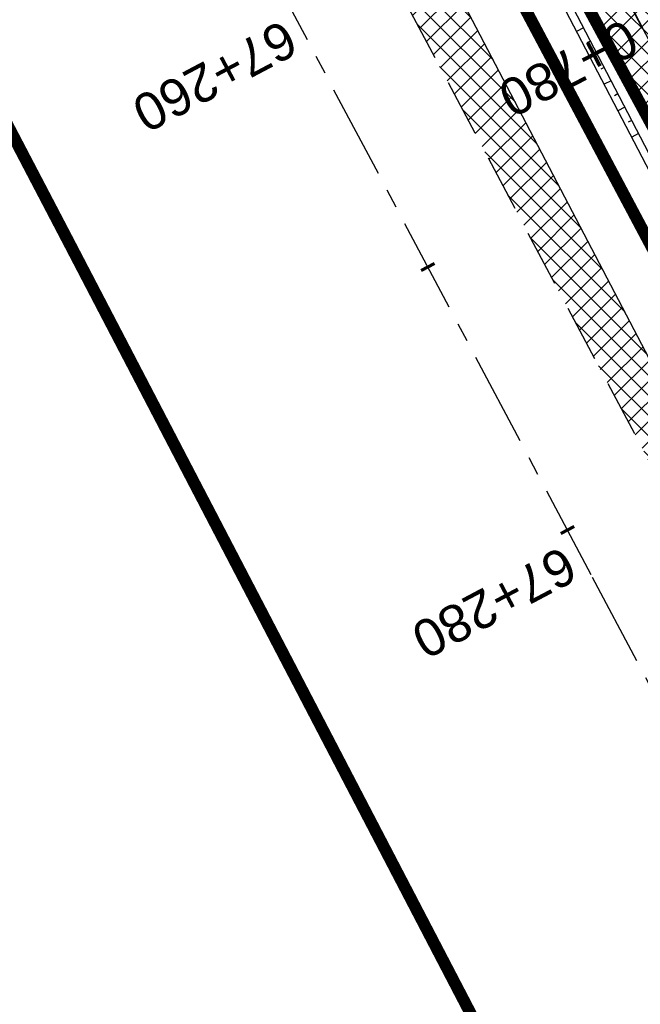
# Model space of a CAD drawing. Header units: metres. Extents: x 7529682 to 7533751, y 5721195 to 5727842.
# Tile 145 of 179: x 7530061 to 7530081, y 5727074 to 5727107. Entities that reach past the tile are written whole.
import ezdxf

# ---------------------------------------------------------------- set-up
doc = ezdxf.new("R2010")
doc.units = ezdxf.units.M
for name, pattern in [('817-dzialki-09-05-04$0$HIDDEN', [0.375, 0.25, -0.125]), ('ACAD_ISO05W100', [33, 24, -3, 0, -3, 0, -3]), ('CENTER', [50.800000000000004, 31.75, -6.35, 6.35, -6.35]), ('CENTER2', [28.575000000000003, 19.05, -3.175, 3.175, -3.175]), ('HIDDEN', [9.524999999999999, 6.35, -3.175])]:
    doc.linetypes.add(name, pattern=pattern)
for name, color, linetype in [('C-DROGI-SYTUACJA', 7, 'Continuous'), ('C-DROGI-SYTUACJA-ETYKIETY', 7, 'Continuous'), ('D-hatch-pobocza', 131, 'Continuous'), ('D-pobocza', 60, 'Continuous'), ('D-rowy', 160, 'Continuous'), ('D-skarpa', 2, 'Continuous'), ('D-skarpa-kreskowanie', 2, 'Continuous')]:
    doc.layers.add(name, color=color, linetype=linetype)
doc.layers.add('D-hatch-ciag-pieszo-rowerowy', color=7, linetype='Continuous', lineweight=13, true_color=0xff9f80)
doc.layers.add('D-LR-etap-III', color=7, linetype='817-dzialki-09-05-04$0$HIDDEN', lineweight=50, true_color=0x00008f)
for name, color, linetype, lineweight in [('D-krawędzie', 3, 'Continuous', 30), ('D-obrzeża', 2, 'Continuous', 30), ('D-oś', 10, 'CENTER', 30), ('D-pas-drogowy', 7, 'ACAD_ISO05W100', 50)]:
    doc.layers.add(name, color=color, linetype=linetype, lineweight=lineweight)
doc.styles.get("Standard").update_dxf_attribs({"font": 'arial.ttf'})
pattern_1 = [(45, (0, 0), (-0.3367596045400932, 0.3367596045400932), []), (135, (0, 0), (-0.3367596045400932, -0.3367596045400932), [])]

# ---------------------------------------------------------------- blocks, each defined once
blk = doc.blocks.new('AeccTickLine')
at = {"color": 0, "linetype": 'ByBlock', "lineweight": -2}
blk.add_line((0, 1), (-3.673819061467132e-16, -1), dxfattribs=at)

msp = doc.modelspace()

# ---------------------------------------------------------------- hatches: boundary and pattern name
at = {"layer": 'D-hatch-ciag-pieszo-rowerowy'}
h = msp.add_hatch(dxfattribs=at)
h.set_pattern_fill('ANSI37', color=256, scale=0.15, style=0)
h.set_pattern_definition(pattern_1)
h.paths.add_polyline_path([(7530087.678862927, 5727092.355615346), (7530089.82643199, 5727093.64472505), (7530088.918086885, 5727095.394145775), (7530067.691098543, 5727136.189728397), (7530050.056161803, 5727169.469378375), (7530031.715691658, 5727204.15672467), (7530016.02393302, 5727233.701768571), (7529998.202331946, 5727267.633669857), (7529996.200073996, 5727266.069395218), (7530013.813315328, 5727232.534205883), (7530029.506689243, 5727202.986120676), (7530047.847139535, 5727168.298814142), (7530065.47768309, 5727135.027454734), (7530086.699342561, 5727094.242115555)])
at = {"layer": 'D-hatch-pobocza'}
h = msp.add_hatch(dxfattribs=at)
h.set_pattern_fill('ANSI37', color=256, scale=0.15, style=0)
h.set_pattern_definition(pattern_1)
h.paths.add_polyline_path([(7530033.2, 5727187.89), (7530019.74, 5727212.96), (7530009.309999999, 5727233.03), (7529993.271317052, 5727263.708224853), (7529991.73786403, 5727262.451863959), (7530006.701701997, 5727234.141132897), (7530044.198460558, 5727163.133456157), (7530082.890091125, 5727090.20043586), (7530088.410620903, 5727079.7730674), (7530090.482093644, 5727079.127608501), (7530082.53, 5727094.32), (7530071.3, 5727115.82), (7530059.019999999, 5727138.69), (7530045.92, 5727163.31)])

# ---------------------------------------------------------------- linework, layer by layer
at = {"layer": 'C-DROGI-SYTUACJA', "color": 10, "linetype": 'CENTER2', "lineweight": 35, "ltscale": 0.2}
msp.add_lwpolyline([(7529994.784814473, 5727271.452278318), (7530014.918624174, 5727233.117987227), (7530030.611190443, 5727203.571422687), (7530048.95165067, 5727168.884096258), (7530066.58439081, 5727135.608591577), (7530088.791572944, 5727092.929201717), (7530119.442360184, 5727037.047053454), (7530133.979593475, 5727010.093640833), (7530160.01702296, 5726961.449550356), (7530183.786607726, 5726917.332915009), (7530204.666096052, 5726877.528243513), (7530227.908566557, 5726832.904262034), (7530259.102442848, 5726774.825526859, 0.06358496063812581), (7530264.988877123, 5726766.578101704), (7530268.469625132, 5726762.818326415, -0.06508397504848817), (7530272.968742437, 5726756.474687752), (7530281.4242284, 5726740.503672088, -0.06508397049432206)], format="xyb", dxfattribs=at)
at = {"layer": 'D-krawędzie', "linetype": 'HIDDEN', "ltscale": 0.3}
msp.add_lwpolyline([(7529737.464618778, 5727743.315650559), (7529742.212649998, 5727734.301517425), (7529762.326041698, 5727696.273621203), (7529777.784920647, 5727667.006134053), (7529799.321516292, 5727626.300085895), (7529822.193292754, 5727583.155579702), (7529846.923978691, 5727536.347271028), (7529864.751945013, 5727502.662709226), (7529900.458527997, 5727434.964956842), (7529935.352393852, 5727369.308325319), (7529971.475882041, 5727300.786382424), (7530006.701701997, 5727234.141132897), (7530044.198460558, 5727163.133456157), (7530082.890091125, 5727090.20043586), (7530098.687472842, 5727060.36179238), (7530131.997785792, 5726997.210008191), (7530163.821737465, 5726937.096607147), (7530204.081352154, 5726861.012519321), (7530247.819962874, 5726778.438272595), (7530252.219999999, 5726770.26), (7530259.735272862, 5726756.89951491), (7530263.781713, 5726749.286762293), (7530270.196482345, 5726737.095956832)], dxfattribs=at)
at = {"layer": 'D-LR-etap-III', "ltscale": 10, "flags": 128}
msp.add_lwpolyline([(7531750.474471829, 5723895.103125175, 0.4, 0.4, 0), (7531750.505, 5723895.13, 0.4, 0.4, 0), (7531682.71, 5724022.92, 0.4, 0.4, 0), (7531619.177023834, 5724147.203692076, 0.4, 0.4, 0), (7531592.308960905, 5724198.48863389, 0.4, 0.4, 0), (7531553.263875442, 5724272.918564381, 0.4, 0.4, 0), (7531504.019999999, 5724366.79, 0.4, 0.4, 0), (7531482.09, 5724407.62, 0.4, 0.4, 0), (7531412.350402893, 5724541.182759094, 0.4, 0.4, 0), (7531388.463669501, 5724586.929768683, 0.4, 0.4, 0), (7531345.12, 5724669.94, 0.4, 0.4, 0), (7531127.66, 5725081.67, 0.4, 0.4, 0), (7531059.253139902, 5725211.040795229, 0.4, 0.4, 0), (7531008.007244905, 5725307.953830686, 0.4, 0.4, 0), (7530964.181635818, 5725390.835555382, 0.4, 0.4, 0), (7530914.557354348, 5725484.683561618, 0.4, 0.4, 0), (7530865.243241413, 5725577.493975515, 0.4, 0.4, 0), (7530840.085257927, 5725624.058651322, 0.4, 0.4, 0), (7530802.559525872, 5725694.924584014, 0.4, 0.4, 0), (7530755.54, 5725787.51, 0.4, 0.4, 0), (7530708.717810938, 5725876.303221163, 0.4, 0.4, 0), (7530695.12, 5725902.09, 0.4, 0.4, 0), (7530642.91397006, 5726001.07839487, 0.4, 0.4, 0), (7530634.934723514, 5726016.146615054, 0.4, 0.4, 0), (7530610.820000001, 5726061.929999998, 0.4, 0.4, 0), (7530610.820000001, 5726061.929999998, 0.4, 0.4, 0), (7530607.21, 5726063.51, 0.4, 0.4, 0), (7530597.42, 5726080.68, 0.4, 0.4, 0), (7530591.16, 5726088.44, 0.4, 0.4, 0), (7530581.28, 5726107.21, 0.4, 0.4, 0), (7530571.29, 5726130.56, 0.4, 0.4, 0), (7530549.554994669, 5726171.527317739, 0.4, 0.4, 0), (7530531.014309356, 5726206.473807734, 0.4, 0.4, 0), (7530516.461208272, 5726236.016618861, 0.4, 0.4, 0), (7530500.798929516, 5726266.141265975, 0.4, 0.4, 0), (7530491.349999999, 5726283.94, 0.4, 0.4, 0), (7530482.4, 5726303.41, 0.4, 0.4, 0), (7530482.4, 5726303.41, 0.4, 0.4, 0), (7530450.41, 5726357.28, 0.4, 0.4, 0), (7530397.759396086, 5726458.499907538, 0.4, 0.4, 0), (7530334.707815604, 5726583.664702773, 0.4, 0.4, 0), (7530303.939274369, 5726645.167943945, 0.4, 0.4, 0), (7530300.509779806, 5726651.777515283, 0.4, 0.4, 0), (7530289.213532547, 5726671.966724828, 0.4, 0.4, 0), (7530281.54, 5726685.57, 0.4, 0.4, 0), (7530261.37085633, 5726724.163374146, 0.4, 0.4, 0), (7530254.03, 5726738.21, 0.4, 0.4, 0), (7530197.219999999, 5726845.06, 0.4, 0.4, 0), (7530194.71, 5726849.15, 0.4, 0.4, 0), (7530195.92, 5726850.75, 0.4, 0.4, 0), (7530170.546669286, 5726892.961489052, 0.4, 0.4, 0), (7530143.174718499, 5726945.065838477, 0.4, 0.4, 0), (7530105.059999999, 5727018.32, 0.4, 0.4, 0), (7530100.059999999, 5727027.16, 0.4, 0.4, 0), (7530062.318670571, 5727099.625398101, 0.4, 0.4, 0), (7530015.378537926, 5727189.420463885, 0.4, 0.4, 0), (7529983.207960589, 5727250.206596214, 0.4, 0.4, 0), (7529953.284293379, 5727306.74720398, 0.4, 0.4, 0), (7529900.67053443, 5727406.15903814, 0.4, 0.4, 0), (7529890.630239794, 5727425.131178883, 0.4, 0.4, 0), (7529875.155383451, 5727454.426350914, 0.4, 0.4, 0), (7529857.560096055, 5727487.787346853, 0.4, 0.4, 0), (7529835.194401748, 5727530.19312405, 0.4, 0.4, 0), (7529811.740544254, 5727574.662079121, 0.4, 0.4, 0), (7529792.101859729, 5727611.922638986, 0.4, 0.4, 0), (7529768.066117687, 5727657.469613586, 0.4, 0.4, 0), (7529755.210566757, 5727682.131373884, 0.4, 0.4, 0), (7529753.309999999, 5727681.13, 0.4, 0.4, 0), (7529739.21, 5727707.77, 0.4, 0.4, 0), (7529735.394745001, 5727711.251990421, 0.4, 0.4, 0), (7529725.42, 5727730.2, 0.4, 0.4, 0), (7529723.55, 5727729.88, 0.4, 0.4, 0), (7529695.566668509, 5727782.932080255, 0.4, 0.4, 0), (7529717.67971874, 5727794.024357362, 0.4, 0.4, 0), (7529736.274870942, 5727758.647400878, 0.4, 0.4, 0), (7529736.274870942, 5727758.647400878, 0.4, 0.4, 0), (7529744.511003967, 5727750.406106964, 0.4, 0.4, 0), (7529744.511003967, 5727750.406106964, 0.4, 0.4, 0), (7529750.282568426, 5727738.549848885, 0.4, 0.4, 0), (7529777.108510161, 5727687.569424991, 0.4, 0.4, 0), (7529796.51537536, 5727651.329932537, 0.4, 0.4, 0), (7529814.937945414, 5727616.793170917, 0.4, 0.4, 0), (7529839.006722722, 5727572.303976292, 0.4, 0.4, 0), (7529860.617626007, 5727532.509108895, 0.4, 0.4, 0), (7529882.348967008, 5727491.504261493, 0.4, 0.4, 0), (7529904.865139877, 5727449.096370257, 0.4, 0.4, 0), (7529920.747384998, 5727418.884773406, 0.4, 0.4, 0), (7529946.676504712, 5727368.547487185, 0.4, 0.4, 0), (7529972.024701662, 5727320.573310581, 0.4, 0.4, 0), (7529987.740014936, 5727290.153392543, 0.4, 0.4, 0), (7529996.497385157, 5727273.661630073, 0.4, 0.4, 0), (7530017.541471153, 5727234.202689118, 0.4, 0.4, 0), (7530033.053657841, 5727204.864166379, 0.4, 0.4, 0), (7530051.622983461, 5727170.222745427, 0.4, 0.4, 0), (7530069.276612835, 5727137.015751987, 0.4, 0.4, 0), (7530089.385386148, 5727097.533639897, 0.4, 0.4, 0), (7530109.712512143, 5727060.746615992, 0.4, 0.4, 0), (7530136.769722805, 5727011.640131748, 0.4, 0.4, 0), (7530162.446686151, 5726962.743777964, 0.4, 0.4, 0), (7530187.674104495, 5726916.992101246, 0.4, 0.4, 0), (7530207.820739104, 5726879.335323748, 0.4, 0.4, 0), (7530230.625609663, 5726834.518686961, 0.4, 0.4, 0), (7530262.288093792, 5726776.61832811, 0.4, 0.4, 0), (7530277.509672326, 5726760.213143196, 0.4, 0.4, 0), (7530286.036865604, 5726744.106684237, 0.4, 0.4, 0), (7530288.097472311, 5726735.884066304, 0.4, 0.4, 0), (7530290.393870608, 5726725.046963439, 0.4, 0.4, 0), (7530296.17664807, 5726713.582980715, 0.4, 0.4, 0), (7530302.726195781, 5726701.18226779, 0.4, 0.4, 0), (7530325.685047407, 5726657.466383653, 0.4, 0.4, 0), (7530343.243978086, 5726623.648592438, 0.4, 0.4, 0), (7530360.229820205, 5726591.746871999, 0.4, 0.4, 0), (7530383.20855044, 5726548.059469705, 0.4, 0.4, 0), (7530406.017875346, 5726503.605514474, 0.4, 0.4, 0), (7530427.464919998, 5726462.620289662, 0.4, 0.4, 0), (7530447.9278544, 5726424.388014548, 0.4, 0.4, 0), (7530471.126878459, 5726379.920667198, 0.4, 0.4, 0), (7530490.501003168, 5726343.033350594, 0.4, 0.4, 0), (7530509.499458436, 5726306.733076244, 0.4, 0.4, 0), (7530529.890269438, 5726267.244072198, 0.4, 0.4, 0), (7530543.852446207, 5726238.990319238, 0.4, 0.4, 0), (7530554.808897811, 5726218.943990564, 0.4, 0.4, 0), (7530559.027108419, 5726212.223286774, 0.4, 0.4, 0), (7530563.060988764, 5726206.409670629, 0.4, 0.4, 0), (7530566.93354971, 5726200.463543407, 0.4, 0.4, 0), (7530569.771022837, 5726194.901501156, 0.4, 0.4, 0), (7530571.47319415, 5726191.282350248, 0.4, 0.4, 0), (7530572.839142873, 5726188.024533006, 0.4, 0.4, 0), (7530575.295071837, 5726182.034664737, 0.4, 0.4, 0), (7530579.736851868, 5726173.306070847, 0.4, 0.4, 0), (7530583.3, 5726167.41, 0.4, 0.4, 0), (7530593.4, 5726163.33, 0.4, 0.4, 0), (7530598.618375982, 5726155.264489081, 0.4, 0.4, 0), (7530608.258304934, 5726140.497132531, 0.4, 0.4, 0), (7530603.269999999, 5726136.83, 0.4, 0.4, 0), (7530606.53, 5726131.84, 0.4, 0.4, 0), (7530604.239057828, 5726124.21679044, 0.4, 0.4, 0), (7530605.847136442, 5726121.630127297, 0.4, 0.4, 0), (7530608.971611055, 5726116.164124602, 0.4, 0.4, 0), (7530618.114293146, 5726097.791111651, 0.4, 0.4, 0), (7530651.213125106, 5726034.959524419, 0.4, 0.4, 0), (7530670.243741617, 5725998.61095082, 0.4, 0.4, 0), (7530698.075474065, 5725945.952624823, 0.4, 0.4, 0), (7530716.505955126, 5725911.3051464, 0.4, 0.4, 0), (7530735.223454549, 5725875.667401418, 0.4, 0.4, 0), (7530752.504235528, 5725842.154920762, 0.4, 0.4, 0), (7530778.310652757, 5725793.501254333, 0.4, 0.4, 0), (7530797.499961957, 5725756.381811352, 0.4, 0.4, 0), (7530812.518974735, 5725728.28874362, 0.4, 0.4, 0), (7530820.039295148, 5725713.160404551, 0.4, 0.4, 0), (7530822.422446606, 5725710.193574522, 0.4, 0.4, 0), (7530833.154893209, 5725688.800634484, 0.4, 0.4, 0), (7530849.629354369, 5725656.158601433, 0.4, 0.4, 0), (7530867.98290276, 5725621.963939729, 0.4, 0.4, 0), (7530872.629809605, 5725612.88760475, 0.4, 0.4, 0), (7530880.354488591, 5725597.594500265, 0.4, 0.4, 0), (7530883.839446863, 5725593.389159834, 0.4, 0.4, 0), (7530891.782113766, 5725587.763349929, 0.4, 0.4, 0), (7530895.038670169, 5725584.280746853, 0.4, 0.4, 0), (7530897.033644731, 5725580.941110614, 0.4, 0.4, 0), (7530900.951646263, 5725579.945856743, 0.4, 0.4, 0), (7530904.80970798, 5725571.977328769, 0.4, 0.4, 0), (7530903.682362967, 5725568.566434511, 0.4, 0.4, 0), (7530908.900614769, 5725558.844845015, 0.4, 0.4, 0), (7530910.252030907, 5725545.671606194, 0.4, 0.4, 0), (7530912.872986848, 5725538.645543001, 0.4, 0.4, 0), (7530945.278171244, 5725478.464284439, 0.4, 0.4, 0), (7530959.692318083, 5725450.24628822, 0.4, 0.4, 0), (7531002.82670893, 5725368.192370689, 0.4, 0.4, 0), (7531044.703532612, 5725290.314293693, 0.4, 0.4, 0), (7531064.098839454, 5725253.212562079, 0.4, 0.4, 0), (7531083.010253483, 5725216.677517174, 0.4, 0.4, 0), (7531113.013137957, 5725158.465613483, 0.4, 0.4, 0), (7531137.364304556, 5725113.07076138, 0.4, 0.4, 0), (7531150.830830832, 5725086.711759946, 0.4, 0.4, 0), (7531159.745663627, 5725076.640848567, 0.4, 0.4, 0), (7531166.309999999, 5725074.58, 0.4, 0.4, 0), (7531172.29, 5725062.58, 0.4, 0.4, 0), (7531170.589828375, 5725055.605912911, 0.4, 0.4, 0), (7531173.732823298, 5725044.080706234, 0.4, 0.4, 0), (7531215.342008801, 5724964.859648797, 0.4, 0.4, 0), (7531238.054496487, 5724921.684649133, 0.4, 0.4, 0), (7531262.389821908, 5724875.282876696, 0.4, 0.4, 0), (7531295.587160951, 5724811.265731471, 0.4, 0.4, 0), (7531348.487908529, 5724712.362812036, 0.4, 0.4, 0), (7531363.740817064, 5724682.68394264, 0.4, 0.4, 0), (7531366.986905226, 5724675.865317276, 0.4, 0.4, 0), (7531382.541261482, 5724646.110625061, 0.4, 0.4, 0), (7531401.299165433, 5724610.874551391, 0.4, 0.4, 0), (7531428.964837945, 5724558.862274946, 0.4, 0.4, 0), (7531449.111202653, 5724520.397801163, 0.4, 0.4, 0), (7531477.292992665, 5724465.831467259, 0.4, 0.4, 0), (7531500.996290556, 5724421.112506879, 0.4, 0.4, 0), (7531512.121834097, 5724400.549045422, 0.4, 0.4, 0), (7531513.78163794, 5724396.757451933, 0.4, 0.4, 0), (7531526.32, 5724379.39, 0.4, 0.4, 0), (7531566.783642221, 5724302.73628205, 0.4, 0.4, 0), (7531612.277141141, 5724225.610079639, 0.4, 0.4, 0), (7531620.492868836, 5724210.547642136, 0.4, 0.4, 0), (7531631.578040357, 5724196.257865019, 0.4, 0.4, 0), (7531653.484221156, 5724152.433527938, 0.4, 0.4, 0), (7531661.150970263, 5724128.493551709, 0.4, 0.4, 0), (7531673.881448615, 5724101.186377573, 0.4, 0.4, 0), (7531684.690667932, 5724081.184137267, 0.4, 0.4, 0), (7531699.212076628, 5724051.170357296, 0.4, 0.4, 0), (7531704.034088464, 5724040.583605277, 0.4, 0.4, 0), (7531704.034088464, 5724040.583605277, 0.4, 0.4, 0), (7531703.912935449, 5724037.170021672, 0.4, 0.4, 0), (7531736.419851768, 5723969.232086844, 0.4, 0.4, 0), (7531738.285051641, 5723967.699360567, 0.4, 0.4, 0), (7531742.180915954, 5723962.346428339, 0.4, 0.4, 0), (7531744.286141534, 5723958.615526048, 0.4, 0.4, 0), (7531755.393260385, 5723944.192617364, 0.4, 0.4, 0), (7531758.69, 5723936.76, 0.4, 0.4, 0), (7531780.08, 5723929.25, 0.4, 0.4, 0), (7531792.611989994, 5723906.337708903, 0.4, 0.4, 0), (7531792.611989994, 5723906.337708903, 0.4, 0.4, 0), (7531756.962094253, 5723883.055323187, 0.4, 0.4, 0), (7531750.46, 5723895.130000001, 0.4, 0.4, 0), (7531750.46, 5723895.130000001, 0, 0, 0)], format="xyseb", dxfattribs=at)
at = {"layer": 'D-obrzeża'}
msp.add_lwpolyline([(7530255.070830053, 5726779.690066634), (7530226.803596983, 5726832.319792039), (7530203.558300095, 5726876.949199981), (7530182.682878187, 5726916.746119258), (7530158.915773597, 5726960.858151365), (7530132.878471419, 5727009.502004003), (7530118.344271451, 5727036.449792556), (7530087.649834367, 5727092.411522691), (7530086.699342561, 5727094.242115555), (7530065.47768309, 5727135.027454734), (7530047.847139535, 5727168.298814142), (7530029.506689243, 5727202.986120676), (7530013.813315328, 5727232.534205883), (7529993.681375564, 5727270.864936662)], dxfattribs=at)
at = {"layer": 'D-oś', "ltscale": 0.1}
msp.add_lwpolyline([(7530260.687746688, 5726747.650478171), (7530256.664309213, 5726755.219954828), (7530249.153360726, 5726768.572752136), (7530244.732367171, 5726776.789976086), (7530200.987754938, 5726859.375553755), (7530160.728462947, 5726935.45903188), (7530128.903273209, 5726995.57477155), (7530095.592978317, 5727058.726521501), (7530079.798237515, 5727088.5601794), (7530041.105041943, 5727161.496149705), (7530003.607351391, 5727232.505591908), (7529968.380651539, 5727299.152506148), (7529932.259012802, 5727367.670940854), (7529897.365313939, 5727433.327258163), (7529861.65733063, 5727501.027665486), (7529843.82935013, 5727534.712256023), (7529819.099801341, 5727581.518412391), (7529796.227829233, 5727624.663290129), (7529774.690104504, 5727665.371474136), (7529759.232144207, 5727694.637223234), (7529739.11997146, 5727732.662816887), (7529700.238234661, 5727806.043346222)], dxfattribs=at)
at = {"layer": 'D-oś', "ltscale": 0.03}
msp.add_lwpolyline([(7529994.784814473, 5727271.452278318), (7530014.918624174, 5727233.117987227), (7530030.611190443, 5727203.571422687), (7530048.95165067, 5727168.884096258), (7530066.58439081, 5727135.608591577), (7530088.791572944, 5727092.929201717), (7530119.442360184, 5727037.047053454), (7530133.979593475, 5727010.093640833), (7530160.01702296, 5726961.449550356), (7530183.786607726, 5726917.332915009), (7530204.666096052, 5726877.528243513), (7530227.908566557, 5726832.904262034), (7530259.102442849, 5726774.825526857, 0.06358496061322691), (7530264.988877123, 5726766.578101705), (7530268.469625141, 5726762.818326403, -0.06508397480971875), (7530272.968742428, 5726756.474687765), (7530281.424228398, 5726740.503672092, -0.06508397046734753)], format="xyb", dxfattribs=at)
at = {"layer": 'D-pas-drogowy', "ltscale": 0.2, "flags": 128}
msp.add_lwpolyline([(7531633.018560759, 5724182.834272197, 0.4, 0.4, 0), (7531617.558899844, 5724211.608162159, 0.4, 0.4, 0), (7531566.783642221, 5724302.73628205, 0.4, 0.4, 0), (7531538.419082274, 5724356.469679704, 0.4, 0.4, 0), (7531526.32, 5724379.39, 0.4, 0.4, 0), (7531516.102085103, 5724393.607319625, 0.4, 0.4, 0.001485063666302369), (7531513.78037409, 5724396.837773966, 0.4, 0.4, 0), (7531501.87, 5724413.41, 0.4, 0.4, 0), (7531474.926107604, 5724464.507896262, 0.4, 0.4, 0), (7531446.200436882, 5724518.992313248, 0.4, 0.4, 0), (7531424.962185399, 5724559.262257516, 0.4, 0.4, 0), (7531398.444460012, 5724609.565801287, 0.4, 0.4, 0), (7531379.647455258, 5724645.216004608, 0.4, 0.4, 0), (7531365.23, 5724672.56, 0.4, 0.4, 0), (7531341.305752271, 5724717.915356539, 0.4, 0.4, 0), (7531312.899996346, 5724771.788898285, 0.4, 0.4, 0), (7531292.590923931, 5724810.306502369, 0.4, 0.4, 0), (7531259.391619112, 5724873.271351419, 0.4, 0.4, 0), (7531233.740401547, 5724921.922582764, 0.4, 0.4, 0), (7531203.072738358, 5724980.092044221, 0.4, 0.4, 0), (7531173.471398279, 5725036.225177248, 0.4, 0.4, 0), (7531168.269999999, 5725046.09, 0.4, 0.4, 0), (7531172.29, 5725062.58, 0.4, 0.4, 0), (7531166.309999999, 5725074.58, 0.4, 0.4, 0), (7531150.32, 5725079.6, 0.4, 0.4, 0), (7531141.5, 5725096.43, 0.4, 0.4, 0), (7531109.311735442, 5725157.814415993, 0.4, 0.4, 0), (7531086.641300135, 5725201.047918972, 0.4, 0.4, 0), (7531059.198258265, 5725253.383662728, 0.4, 0.4, 0), (7531028.206828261, 5725312.48946212, 0.4, 0.4, 0), (7530999.104694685, 5725367.990143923, 0.4, 0.4, 0), (7530956.247527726, 5725449.724815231, 0.4, 0.4, 0), (7530924.397774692, 5725510.463768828, 0.4, 0.4, 0), (7530897.509999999, 5725561.74, 0.4, 0.4, 0), (7530894.46, 5725566.14, 0.4, 0.4, 0), (7530892.16, 5725570.49, 0.4, 0.4, 0), (7530869.362688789, 5725613.307018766, 0.4, 0.4, 0), (7530861.693971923, 5725627.704613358, 0.4, 0.4, 0), (7530852.74, 5725644.52, 0.4, 0.4, 0), (7530831.509999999, 5725684.2, 0.4, 0.4, 0), (7530811.13, 5725722.52, 0.4, 0.4, 0), (7530792.3476413, 5725757.940652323, 0.4, 0.4, 0), (7530768.03, 5725803.8, 0.4, 0.4, 0), (7530748.768542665, 5725840.178507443, 0.4, 0.4, 0), (7530727.7, 5725879.97, 0.4, 0.4, 0), (7530712.0981582, 5725909.54523909, 0.4, 0.4, 0), (7530693.644105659, 5725944.645156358, 0.4, 0.4, 0), (7530665.702224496, 5725997.538976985, 0.4, 0.4, 0), (7530641.759999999, 5726042.88, 0.4, 0.4, 0), (7530616.5, 5726091.48, 0.4, 0.4, 0), (7530604.628439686, 5726114.319880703, 0.4, 0.4, -0.007762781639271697), (7530602.5, 5726118.43, 0.4, 0.4, 0), (7530603.992037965, 5726123.394821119, 0.4, 0.4, 0), (7530606.53, 5726131.84, 0.4, 0.4, 0), (7530603.269999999, 5726136.83, 0.4, 0.4, 0), (7530593.775620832, 5726151.368713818, 0.4, 0.4, 0), (7530590.202637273, 5726156.84001263, 0.4, 0.4, 0), (7530583.3, 5726167.41, 0.4, 0.4, 0), (7530580.578343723, 5726170.427567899, 0.4, 0.4, 0), (7530575.849999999, 5726175.67, 0.4, 0.4, 0), (7530569.009999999, 5726186.66, 0.4, 0.4, 0), (7530562.555322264, 5726199.189409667, 0.4, 0.4, 0), (7530555.67, 5726211.39, 0.4, 0.4, 0), (7530548.29, 5726224.23, 0.4, 0.4, 0), (7530540.58, 5726237.71, 0.4, 0.4, 0), (7530532.679999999, 5726252.65, 0.4, 0.4, 0), (7530524.059999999, 5726269.35, 0.4, 0.4, 0), (7530502.82, 5726309.91, 0.4, 0.4, 0), (7530488.83, 5726336.63, 0.4, 0.4, 0), (7530466.03, 5726380.16, 0.4, 0.4, 0), (7530438.469999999, 5726432.77, 0.4, 0.4, 0), (7530424.53, 5726459.09, 0.4, 0.4, 0), (7530401.63, 5726502.97, 0.4, 0.4, 0), (7530383.38, 5726538.06, 0.4, 0.4, 0), (7530353.969999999, 5726593.52, 0.4, 0.4, 0), (7530338.469999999, 5726622.74, 0.4, 0.4, 0), (7530322.009999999, 5726653.88, 0.4, 0.4, 0), (7530297.54, 5726700.33, 0.4, 0.4, 0), (7530287.38, 5726719.6, 0.4, 0.4, 0), (7530285.94993921, 5726722.315508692, 0.4, 0.4, 0), (7530280.259999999, 5726733.12, 0.4, 0.4, 0), (7530266.73, 5726758.74, 0.4, 0.4, 0), (7530260.42, 5726770.47, 0.4, 0.4, 0), (7530253.25, 5726783.82, 0.4, 0.4, 0), (7530244.95, 5726799.33, 0.4, 0.4, 0), (7530239.389999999, 5726808.49, 0.4, 0.4, 0), (7530238.29, 5726807.9, 0.4, 0.4, 0), (7530218.11, 5726850.67, 0.4, 0.4, 0), (7530175.906646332, 5726928.168028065, 0.4, 0.4, 0), (7530096.679999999, 5727076.15, 0.4, 0.4, 0), (7530094.679999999, 5727079.89, 0.4, 0.4, 0), (7530064.59693469, 5727135.522637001, 0.4, 0.4, 0), (7530046.730970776, 5727168.8921561, 0.4, 0.4, 0), (7530025.803045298, 5727208.461374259, 0.4, 0.4, 0), (7530012.846501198, 5727232.979315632, 0.4, 0.4, 0), (7529994.15, 5727268.45, 0.4, 0.4, 0), (7529981.670868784, 5727291.93018666, 0.4, 0.4, 0), (7529949.889999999, 5727351.73, 0.4, 0.4, 0), (7529924.75, 5727399.03, 0.4, 0.4, 0), (7529915.515824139, 5727417.099754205, 0.4, 0.4, 0), (7529885.83, 5727475.19, 0.4, 0.4, 0), (7529862.559999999, 5727519.97, 0.4, 0.4, 0), (7529852.984923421, 5727538.191086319, 0.4, 0.4, 0), (7529836.513084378, 5727569.51130111, 0.4, 0.4, 0), (7529815.36890814, 5727609.140983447, 0.4, 0.4, 0), (7529792.795203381, 5727651.247499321, 0.4, 0.4, 0), (7529774.199114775, 5727685.858348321, 0.4, 0.4, 0), (7529746.966026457, 5727736.059440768, 0.4, 0.4, 0), (7529733.92, 5727757.62, 0.4, 0.4, 0), (7529708.607472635, 5727806.388536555, 0.4, 0.4, 0), (7529688.491967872, 5727796.344621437, 0.4, 0.4, 0), (7529723.55, 5727729.88, 0.4, 0.4, 0), (7529725.42, 5727730.2, 0.4, 0.4, 0), (7529735.38, 5727711.28, 0.4, 0.4, 0), (7529739.21, 5727707.77, 0.4, 0.4, 0), (7529753.309999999, 5727681.13, 0.4, 0.4, 0), (7529755.178396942, 5727682.114424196, 0.4, 0.4, 0), (7529792.101859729, 5727611.922638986, 0.4, 0.4, 0), (7529811.740544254, 5727574.662079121, 0.4, 0.4, 0), (7529835.194401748, 5727530.19312405, 0.4, 0.4, 0), (7529857.560096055, 5727487.787346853, 0.4, 0.4, 0), (7529875.155383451, 5727454.426350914, 0.4, 0.4, 0), (7529890.630239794, 5727425.131178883, 0.4, 0.4, 0), (7529900.67053443, 5727406.15903814, 0.4, 0.4, 0), (7529953.284293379, 5727306.74720398, 0.4, 0.4, 0), (7529983.207960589, 5727250.206596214, 0.4, 0.4, 0), (7530015.378537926, 5727189.420463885, 0.4, 0.4, 0), (7530062.318670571, 5727099.625398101, 0.4, 0.4, 0), (7530100.059999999, 5727027.16, 0.4, 0.4, 0), (7530105.059999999, 5727018.32, 0.4, 0.4, 0), (7530143.174718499, 5726945.065838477, 0.4, 0.4, 0), (7530170.546669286, 5726892.961489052, 0.4, 0.4, 0), (7530195.92, 5726850.75, 0.4, 0.4, 0), (7530194.71, 5726849.15, 0.4, 0.4, 0), (7530197.219999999, 5726845.06, 0.4, 0.4, 0), (7530254.03, 5726738.21, 0.4, 0.4, 0), (7530261.37085633, 5726724.163374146, 0.4, 0.4, 0), (7530281.54, 5726685.57, 0.4, 0.4, 0), (7530289.213532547, 5726671.966724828, 0.4, 0.4, 0), (7530300.509779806, 5726651.777515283, 0.4, 0.4, 0), (7530303.939274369, 5726645.167943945, 0.4, 0.4, 0), (7530334.707815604, 5726583.664702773, 0.4, 0.4, 0), (7530397.759396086, 5726458.499907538, 0.4, 0.4, 0), (7530450.41, 5726357.28, 0.4, 0.4, 0), (7530482.4, 5726303.41, 0.4, 0.4, 0), (7530483.687990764, 5726301.003383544, 0.4, 0.4, 0), (7530491.349999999, 5726283.94, 0.4, 0.4, 0), (7530512.67, 5726243.78, 0.4, 0.4, 0), (7530529.429999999, 5726209.46, 0.4, 0.4, 0), (7530571.29, 5726130.56, 0.4, 0.4, 0), (7530581.28, 5726107.21, 0.4, 0.4, 0), (7530591.16, 5726088.44, 0.4, 0.4, 0), (7530597.42, 5726080.68, 0.4, 0.4, 0), (7530607.21, 5726063.51, 0.4, 0.4, 0), (7530610.820000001, 5726061.929999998, 0.4, 0.4, 0), (7530634.934723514, 5726016.146615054, 0.4, 0.4, 0), (7530642.91397006, 5726001.07839487, 0.4, 0.4, 0), (7530695.12, 5725902.09, 0.4, 0.4, 0), (7530708.717810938, 5725876.303221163, 0.4, 0.4, 0), (7530755.54, 5725787.51, 0.4, 0.4, 0), (7530802.559525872, 5725694.924584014, 0.4, 0.4, 0), (7530840.085257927, 5725624.058651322, 0.4, 0.4, 0), (7530865.243241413, 5725577.493975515, 0.4, 0.4, 0), (7530914.557354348, 5725484.683561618, 0.4, 0.4, 0), (7530964.181635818, 5725390.835555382, 0.4, 0.4, 0), (7531008.007244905, 5725307.953830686, 0.4, 0.4, 0), (7531059.253139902, 5725211.040795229, 0.4, 0.4, 0), (7531127.66, 5725081.67, 0.4, 0.4, 0), (7531345.12, 5724669.94, 0.4, 0.4, 0), (7531388.463669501, 5724586.929768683, 0.4, 0.4, 0), (7531412.350402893, 5724541.182759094, 0.4, 0.4, 0), (7531482.09, 5724407.62, 0.4, 0.4, 0), (7531504.019999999, 5724366.79, 0.4, 0.4, 0), (7531519.374444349, 5724337.520497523, 0.4, 0.4, 0), (7531563.748815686, 5724252.931583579, 0.4, 0.4, 0), (7531602.175111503, 5724179.681224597, 0.4, 0.4, 0), (7531619.177023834, 5724147.203692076, 0.4, 0.4, 0), (7531625.038493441, 5724135.63500206, 0.4, 0.4, 0), (7531656.796442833, 5724073.31633882, 0.4, 0.4, 0), (7531675.12, 5724037.36, 0.4, 0.4, 0), (7531682.71, 5724022.92, 0.4, 0.4, 0), (7531705.565196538, 5723979.810545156, 0.4, 0.4, 0), (7531736.605941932, 5723921.261514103, 0.4, 0.4, 0), (7531750.46, 5723895.130000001, 0.4, 0.4, 0), (7531740.769999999, 5723886.56, 0.4, 0.4, 0), (7531732.86, 5723885, 0.4, 0.4, 0), (7531722.179999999, 5723887.77, 0.4, 0.4, 0), (7531729.87, 5723862.17, 0.4, 0.4, 0), (7531742.92, 5723861.93, 0.4, 0.4, 0), (7531763.71, 5723859.52, 0.4, 0.4, 0), (7531768.42, 5723854.12, 0.4, 0.4, 0), (7531787.42, 5723817.97, 0.4, 0.4, 0), (7531795.57, 5723809.82, 0.4, 0.4, 0), (7531816.346897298, 5723819.850397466, 0.4, 0.4, 0), (7531816.346897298, 5723819.850397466, 0.4, 0.4, 0), (7531805.059999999, 5723843.23, 0.4, 0.4, 0), (7531803.61, 5723886.23, 0.4, 0.4, 0), (7531803.61, 5723886.23, 0.4, 0.4, 0), (7531780.08, 5723929.25, 0.4, 0.4, 0), (7531758.69, 5723936.76, 0.4, 0.4, 0), (7531749.3590272, 5723946.412126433, 0.4, 0.4, 0), (7531742.71, 5723953.29, 0.4, 0.4, 0), (7531735.177368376, 5723967.877529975, 0.4, 0.4, 0), (7531722.37, 5723992.68, 0.4, 0.4, 0), (7531705.041669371, 5724030.885563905, 0.4, 0.4, 0), (7531699.469999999, 5724043.17, 0.4, 0.4, 0), (7531692.69, 5724058.11, 0.4, 0.4, 0), (7531679.672010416, 5724084.016803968, 0.4, 0.4, 0), (7531674.55, 5724094.21, 0.4, 0.4, 0), (7531666.633166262, 5724114.002855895, 0.4, 0.4, 0), (7531649, 5724153.82, 0.4, 0.4, 0), (7531641.49, 5724149.34, 0.4, 0.4, 0), (7531626.04, 5724179.34, 0.4, 0.4, 0), (7531633.03, 5724182.84, 0, 0, 0)], format="xyseb", dxfattribs=at)
at = {"layer": 'D-pobocza'}
for points in [[(7529995.799622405, 5727265.75654029), (7530013.37119179, 5727232.300693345), (7530029.06488876, 5727202.751999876), (7530047.405122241, 5727168.065103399), (7530065.034999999, 5727134.795000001), (7530087.248009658, 5727092.104411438), (7530117.905035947, 5727036.210888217), (7530132.438022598, 5727009.265349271), (7530158.475273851, 5726960.621591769), (7530182.241386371, 5726916.511400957), (7530203.115181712, 5726876.717582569), (7530214.729929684, 5726854.418046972)], [(7530090.482093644, 5727079.127608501), (7530082.53, 5727094.32), (7530071.3, 5727115.82), (7530059.019999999, 5727138.69), (7530045.92, 5727163.31), (7530033.2, 5727187.89), (7530019.74, 5727212.96), (7530009.309999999, 5727233.03), (7529993.271317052, 5727263.708224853)]]:
    msp.add_lwpolyline(points, dxfattribs=at)
at = {"layer": 'D-rowy', "linetype": 'HIDDEN', "ltscale": 0.1, "const_width": 0.4, "flags": 128}
msp.add_lwpolyline([(7530210.965394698, 5726857.16211251), (7530158.808792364, 5726954.519938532), (7530122.464669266, 5727022.753138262), (7530095.922217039, 5727072.858853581), (7530086.314342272, 5727091.113489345), (7530063.160349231, 5727134.708802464), (7530033.596430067, 5727190.758948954), (7530021.340025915, 5727213.675792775), (7530002.618519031, 5727249.035669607), (7529995.395546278, 5727262.502730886), (7529988.788851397, 5727275.205991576), (7529976.334113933, 5727299.005978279), (7529958.125259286, 5727333.487695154), (7529939.362448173, 5727369.129441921), (7529923.146313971, 5727399.734195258), (7529918.218542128, 5727408.984561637), (7529909.126483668, 5727427.527341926), (7529905.375875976, 5727434.673095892), (7529896.191914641, 5727451.151510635), (7529887.55708824, 5727467.230740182), (7529877.124171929, 5727486.656759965), (7529866.165565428, 5727506.778058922), (7529855.760289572, 5727526.176090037), (7529840.706671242, 5727554.897669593), (7529824.517708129, 5727585.588223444), (7529810.515313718, 5727612.292486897), (7529795.682036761, 5727640.076805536), (7529780.37897635, 5727668.689653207), (7529772.315107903, 5727684.077842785), (7529762.635420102, 5727702.446986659), (7529747.00719319, 5727732.117330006), (7529740.675640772, 5727744.953535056)], dxfattribs=at)
at = {"layer": 'D-skarpa', "linetype": 'Continuous'}
for points in [[(7530060.71729615, 5727142.226215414), (7530063.088872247, 5727137.824305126), (7530064.793422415, 5727134.659554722), (7530065.441953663, 5727133.429791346), (7530072.440026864, 5727120.162010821), (7530074.738294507, 5727115.721505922), (7530075.26570854, 5727114.649790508), (7530075.403916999, 5727114.369632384), (7530076.925237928, 5727111.37223481), (7530083.9140722, 5727097.950488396), (7530086.325047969, 5727093.568628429), (7530086.59351359, 5727093.110442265), (7530087.182977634, 5727092.092208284, -0.01681369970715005), (7530089.168398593, 5727088.592141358), (7530090.089690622, 5727084.181228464), (7530093.623804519, 5727080.416932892), (7530095.987166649, 5727076.010491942), (7530097.116786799, 5727073.802676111)], [(7530066.945016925, 5727139.86768201), (7530068.606008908, 5727136.679850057), (7530069.253834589, 5727135.413210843, 0.004966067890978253), (7530079.062498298, 5727116.625357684), (7530079.208245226, 5727116.349122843), (7530080.55193706, 5727113.106798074, 0.00737706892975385), (7530085.042047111, 5727104.17375525), (7530087.346510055, 5727099.736473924), (7530089.718480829, 5727095.334318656), (7530089.718480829, 5727095.334318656), (7530091.003131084, 5727092.618945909), (7530094.409411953, 5727086.55055147), (7530096.835297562, 5727082.178404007), (7530099.275096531, 5727077.81388788), (7530100.399074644, 5727075.602977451), (7530101.680698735, 5727073.430615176)]]:
    msp.add_lwpolyline(points, format="xyb", dxfattribs=at)
at = {"layer": 'D-skarpa-kreskowanie', "linetype": 'Continuous'}
for p, q in [((7530079.541899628, 5727106.9145773, 107.8035724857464), (7530079.309381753, 5727106.793592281, 107.6288233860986)), ((7530079.772689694, 5727106.47102804, 107.7979704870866), (7530079.656497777, 5727106.410570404, 107.7106463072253)), ((7530080.003479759, 5727106.027478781, 107.7923684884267), (7530079.771229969, 5727105.906633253, 107.6178208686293)), ((7530080.234269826, 5727105.583929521, 107.7867664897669), (7530080.118211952, 5727105.52354163, 107.699543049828)), ((7530080.465059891, 5727105.140380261, 107.781164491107), (7530080.233078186, 5727105.019674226, 107.6068183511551)), ((7530080.695849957, 5727104.696831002, 107.7755624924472), (7530080.579926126, 5727104.636512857, 107.6884397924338)), ((7530080.926640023, 5727104.253281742, 107.7699604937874), (7530080.694926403, 5727104.132715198, 107.5958158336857)), ((7530081.157430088, 5727103.809732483, 107.7643584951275), (7530081.0416403, 5727103.749484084, 107.6773365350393)), ((7530081.388220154, 5727103.366183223, 107.7587564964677), (7530081.15677462, 5727103.245756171, 107.5848133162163))]:
    msp.add_line(p, q, dxfattribs=at)

# ---------------------------------------------------------------- block references
at = {"layer": 'C-DROGI-SYTUACJA-ETYKIETY', "color": 2, "linetype": 'Continuous', "lineweight": 60, "xscale": 0.2499999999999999, "yscale": 0.2499999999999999, "zscale": 0.2499999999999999, "rotation": 297.9463571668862}
for p in [(7530074.317501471, 5727098.891267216), (7530079.003948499, 5727090.057399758)]:
    msp.add_blockref('AeccTickLine', p, dxfattribs=at)

# ---------------------------------------------------------------- texts
at = {"layer": 'C-DROGI-SYTUACJA-ETYKIETY', "color": 2}
for s, rotation, p in [('0+780', 207.4891175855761, (7530080.920968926, 5727107.243078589)), ('67+260', 207.9463571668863, (7530069.475526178, 5727107.21812288)), ('67+280', 207.9463571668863, (7530078.848420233, 5727089.550387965))]:
    msp.add_text(s, height=1.25, rotation=rotation, dxfattribs=at).set_placement(p)

doc.saveas('drawing.dxf')
